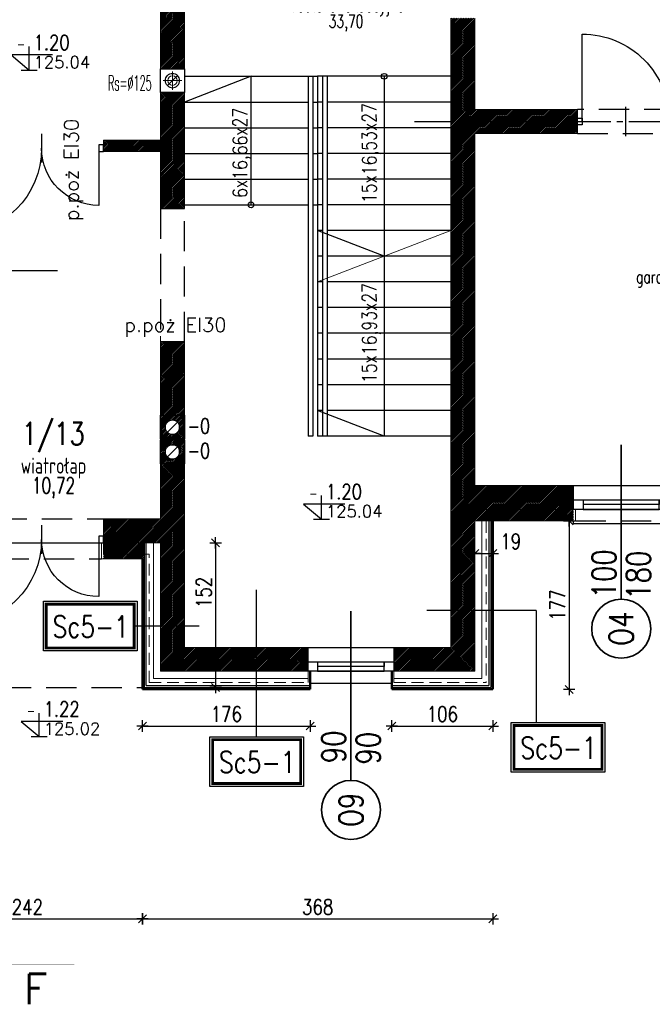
# Model space of a CAD drawing. Header units: inches. Extents: x 27484 to 71626, y -45113 to 39.
# Tile 132 of 256: x 35654 to 36319, y -35293 to -34259. Entities that reach past the tile are written whole.
import ezdxf
from ezdxf.enums import TextEntityAlignment as Align

# ---------------------------------------------------------------- set-up
doc = ezdxf.new("R2010")
doc.units = ezdxf.units.IN
doc.header["$LTSCALE"] = 50
doc.header["$MEASUREMENT"] = 0
for name, pattern in [('CENTER2', [1.125, 0.75, -0.125, 0.125, -0.125]), ('DASHED', [0.75, 0.5, -0.25]), ('DASHED2', [9.525, 6.35, -3.175])]:
    doc.linetypes.add(name, pattern=pattern)
for name, color, linetype in [('0-KOTEW-POZ', 7, 'Continuous'), ('0-opis', 2, 'Continuous'), ('A-OS', 7, 'CENTER2'), ('A-rdzenie zelbetowe', 6, 'Continuous'), ('B-IWE', 2, 'Continuous'), ('B-IWE-KAN', 7, 'Continuous'), ('KOTEW-POZ-OPIS', 2, 'Continuous'), ('KOTEW-POZ-OPIS1', 7, 'Continuous'), ('OPISY', 7, 'Continuous'), ('R-DIM', 6, 'Continuous'), ('R-MET-IWE', 2, 'Continuous'), ('R-MET-OKN-OPIS', 7, 'Continuous'), ('R-MET-OKN-OPIS-SYM', 2, 'Continuous'), ('R-MET-POM-OPIS', 7, 'Continuous'), ('R-MET-POM-OPIS-NR', 2, 'Continuous'), ('R-MET-POM-OPIS-POM', 7, 'Continuous'), ('R-MET-POZ', 7, 'Continuous'), ('R-MET-POZ-OPIS', 2, 'Continuous'), ('R-MET-POZ-OPIS1', 7, 'Continuous'), ('R-MET-PRZEK', 5, 'Continuous'), ('R-MET-PRZEK-OPIS', 5, 'Continuous'), ('rz_wentylacja', 10, 'Continuous'), ('S-DRZ-', 7, 'Continuous'), ('S-DRZ-O', 7, 'Continuous'), ('S-DRZ-SKRZYD', 5, 'Continuous'), ('S-DRZ-WEGAR', 7, 'Continuous')]:
    doc.layers.add(name, color=color, linetype=linetype)
for name, color, linetype, lineweight in [('0-OPISY', 165, 'Continuous', 18), ('A-obwiednia proj.', 4, 'Continuous', 50), ('A-okna projektowane', 4, 'Continuous', 30), ('A-proj. styropian', 2, 'BATTING', 9), ('A-PRZERYW', 7, 'DASHED2', 18), ('A-rozbiórka', 8, 'DASHED', 15), ('A-SCIANY', 5, 'Continuous', 18), ('A-WID', 1, 'Continuous', 9), ('A-ść. istn.', 8, 'Continuous', 0), ('B-IWE-KS', 7, 'Continuous', 20), ('mat', 7, 'Continuous', 9), ('pr_opis', 2, 'Continuous', 25), ('R-MET-DRZ', 7, 'Continuous', 15), ('R-MET-OKN', 7, 'Continuous', 35)]:
    doc.layers.add(name, color=color, linetype=linetype, lineweight=lineweight)
doc.styles.add('MET_OKN', font='SIMPLEX.SHX')
doc.styles.add('MET_POM', font='simplex.shx')
doc.styles.add('MET_POZ', font='SIMPLEX')
doc.styles.add('MET_PRZEK', font='SIMPLEX.SHX')
doc.styles.add('MM_050', font='romans.shx', dxfattribs={"width": 0.8, "height": 16})
doc.styles.add('ROMANS', font='simplex.shx', dxfattribs={"width": 0.8, "height": 15})
doc.styles.get("Standard").update_dxf_attribs({"font": 'romans.shx'})
doc.styles.add('TOM', font='simplex.shx', dxfattribs={"width": 0.8, "height": 50})
doc.linetypes.add('BATTING', pattern='A,0.0001,-0.1,[134,ltypeshp.shx,S=0.1,R=0,X=-0.1,Y=0],-0.2,[134,ltypeshp.shx,S=0.1,R=180,X=0.1,Y=0],-0.1', length=0.4001)
doc.dimstyles.new('AM100', dxfattribs={"dimtxt": 0.18, "dimasz": 1, "dimexe": 0, "dimexo": 0, "dimgap": 0, "dimtad": 0, "dimdec": 4, "dimdsep": 46, "dimtxsty": 'MM_050', "dimblk1": 'W1', "dimblk2": 'W1', "dimsah": 1, "dimcen": 4, "dimse1": 1, "dimse2": 1, "dimclrd": 256, "dimclre": 256, "dimclrt": 2, "dimadec": 5, "dimazin": 0, "dimtfac": 0.444444, "dimtdec": 4, "dimtix": 1, "dimtmove": 2, "dimatfit": 3, "dimldrblk": 'W1', "dimfxl": 1, "dimtvp": 0.777778, "dimtolj": 1, "dimarcsym": 0})
pattern_1 = [(45, (31560.1443, -34930.5661), (-0.88388348, 0.88388348), [])]

# ---------------------------------------------------------------- blocks, each defined once
blk = doc.blocks.new('D90-L-DL')
at = {"layer": 'S-DRZ-'}
blk.add_arc((-45, 0), 90, 270, 0, dxfattribs=at)
at = {"layer": 'S-DRZ-O'}
blk.add_line((0, 15.1), (0, -15.1), dxfattribs=at)
at = {"layer": 'S-DRZ-SKRZYD'}
blk.add_line((-45, 0), (-45, -90), dxfattribs=at)
at = {"layer": 'S-DRZ-WEGAR'}
for points in [[(-50, -3.5), (-45, -3.5), (-45, 3.5), (-50, 3.5)], [(45, 3.5), (50, 3.5), (50, -3.5), (45, -3.5)]]:
    blk.add_lwpolyline(points, close=True, dxfattribs=at)
blk = doc.blocks.new('M-SEC030')
at = {"layer": 'R-MET-PRZEK'}
blk.add_lwpolyline([(-1.5, 1.5, 0, 0.25, 0), (0, 1.5, 0.015, 0.015, 0), (0.5, 1.5, 0.015, 0.015, 0), (0, 1.5, 0.015, 0.015, 0), (0, 2, 0.015, 0.015, 0), (0, 0, 0, 0, 0)], format="xyseb", dxfattribs=at)
at = {"layer": 'R-MET-PRZEK-OPIS', "style": 'MET_PRZEK'}
blk.add_attdef('PX', text='', height=0.7, dxfattribs=at).set_placement((-0.451, 1.71), align=Align.RIGHT)
blk = doc.blocks.new('A$C788011A3')
at = {"layer": 'S-DRZ-'}
for centre, radius, start, end in [((5, 15.1), 90, 360, 90), ((155, 15.1), 60.1, 90, 180)]:
    blk.add_arc(centre, radius, start, end, dxfattribs=at)
at = {"layer": 'S-DRZ-O'}
blk.add_line((94.9, 0), (94.9, 30.2), dxfattribs=at)
at = {"layer": 'S-DRZ-SKRZYD'}
for p, q in [((5, 15.1), (5, 105.1)), ((155, 15.1), (155, 75.2))]:
    blk.add_line(p, q, dxfattribs=at)
at = {"layer": 'S-DRZ-WEGAR'}
for points in [[(0, 18.6), (5, 18.6), (5, 11.6), (0, 11.6)], [(155, 18.6), (160, 18.6), (160, 11.6), (155, 11.6)]]:
    blk.add_lwpolyline(points, close=True, dxfattribs=at)
blk = doc.blocks.new('MPOM0239')
at = {"layer": 'R-MET-POM-OPIS', "style": 'MET_POM', "width": 0.7}
for tag, p in [('POS', (0, -0.225)), ('ARE', (0, -0.49))]:
    blk.add_attdef(tag, text='', height=0.2, dxfattribs=at).set_placement(p, align=Align.CENTER)
at = {"layer": 'R-MET-POM-OPIS', "style": 'MET_POM', "width": 0.7, "flags": 1}
blk.add_attdef('UNI', (0.246, -0.49), '', height=0.2, dxfattribs=at)
at = {"layer": 'R-MET-POM-OPIS-NR', "style": 'MET_POM', "width": 0.8}
blk.add_attdef('NR', text='', height=0.2, dxfattribs=at).set_placement((-0.003, 0.269), align=Align.CENTER)
at = {"layer": 'R-MET-POM-OPIS-POM', "style": 'MET_POM', "width": 0.7}
blk.add_attdef('POM', text='', height=0.2, dxfattribs=at).set_placement((0, 0.022), align=Align.CENTER)
blk = doc.blocks.new('M-POZ10')
at = {"layer": '0-KOTEW-POZ'}
blk.add_line((-0.133, 0), (0.133, 0), dxfattribs=at)
blk.add_lwpolyline([(0.392, 0.253), (-0.3, 0.253), (0, 0), (0, 0.393)], dxfattribs=at)
at = {"layer": 'KOTEW-POZ-OPIS', "style": 'MET_POZ', "width": 0.6}
blk.add_attdef('+/-', text='', height=0.2, dxfattribs=at).set_placement((-0.068, 0.334), align=Align.RIGHT)
at = {"layer": 'KOTEW-POZ-OPIS', "style": 'MET_POZ', "width": 0.8}
blk.add_attdef('H', (0.075, 0.334), '', height=0.25, dxfattribs=at)
at = {"layer": 'KOTEW-POZ-OPIS1', "style": 'MET_POZ', "oblique": 5, "width": 0.8}
blk.add_attdef('TXT', text='', height=0.2, dxfattribs=at).set_placement((0.075, 0.629), align=Align.CENTER)
at = {"layer": 'KOTEW-POZ-OPIS1', "style": 'MET_POZ'}
blk.add_attdef('XH', (0.075, 0.031), '', height=0.2, dxfattribs=at)
blk = doc.blocks.new('IWE0W')
at = {"layer": 'B-IWE-KAN'}
blk.add_lwpolyline([(0.854, 0.854, -1), (0.146, 0.146), (0.854, 0.854, 1), (0.146, 0.146)], format="xyb", dxfattribs=at)
blk = doc.blocks.new('IWE0W011')
at = {"layer": 'B-IWE'}
blk.add_lwpolyline([(0, 0), (25, 0), (25, 25), (0, 25), (0, 0)], dxfattribs=at)
at = {"xscale": 15, "yscale": 15, "zscale": 15}
blk.add_blockref('IWE0W', (5, 5), dxfattribs=at)
at = {"layer": 'R-MET-IWE', "width": 0.75}
blk.add_attdef('NR', text='', height=9.5, dxfattribs=at).set_placement((12.5, 37), align=Align.MIDDLE)
blk = doc.blocks.new('IWE-KS')
at = {"layer": 'B-IWE-KS'}
for p, q in [((9.7, 0), (-9.7, 0)), ((0, -9.7), (0, 9.7))]:
    blk.add_line(p, q, dxfattribs=at)
blk.add_circle((0, 0), 5, dxfattribs=at)
at = {"layer": 'R-MET-IWE', "oblique": -180, "text_generation_flag": 6, "width": 0.464286}
blk.add_attdef('NR', text='', height=14.1, rotation=180, dxfattribs=at).set_placement((19.9, -0.1), align=Align.MIDDLE)
blk = doc.blocks.new('MET-OK')
at = {"layer": 'R-MET-OKN'}
blk.add_lwpolyline([(0, -42.9), (0, 42.9, 0.581818)], format="xyb", dxfattribs=at)
blk.add_circle((0, 66.1), 23.2, dxfattribs=at)
at = {"layer": 'R-MET-OKN-OPIS', "style": 'MET_OKN', "width": 0.8}
for tag, p in [('SO', (-4.22, 40.66)), ('HO', (22.97, 40.66))]:
    blk.add_attdef(tag, text='', height=18.75, rotation=90, dxfattribs=at).set_placement(p, align=Align.RIGHT)
at = {"layer": 'R-MET-OKN-OPIS-SYM', "style": 'MET_OKN', "width": 0.8}
blk.add_attdef('SYM', text='', height=18.75, rotation=90, dxfattribs=at).set_placement((9.38, 66.1), align=Align.CENTER)
blk = doc.blocks.new('W1')
for p, q in [((-6, 0), (6, 0)), ((-4.2, -4.2), (4.2, 4.2)), ((0, 6), (0, -6))]:
    blk.add_line(p, q)
blk = doc.blocks.new('*D154')
at = {"layer": 'Defpoints', "color": 0, "ltscale": 0.1, "transparency": 16777216}
for p in [(35783.5, -34960.1), (36151.5, -34960.1), (36151.5, -35203.1)]:
    blk.add_point(p, dxfattribs=at)
at = {"layer": 'R-DIM', "lineweight": -2, "ltscale": 0.1, "transparency": 16777216}
blk.add_line((35784.5, -35203.1), (36150.5, -35203.1), dxfattribs=at)
for p, rotation in [((35783.5, -35203.1), 179.9999999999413), ((36151.5, -35203.1), 359.9999999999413)]:
    blk.add_blockref('W1', p, dxfattribs=dict(at, rotation=rotation))
at = {"layer": 'R-DIM', "color": 2, "ltscale": 0.1, "transparency": 16777216, "insert": (35967.5, -35190.7), "char_height": 16, "attachment_point": 5, "style": 'MM_050'}
blk.add_mtext('\\A1;368', dxfattribs=at)
blk = doc.blocks.new('*D155')
at = {"layer": 'Defpoints', "color": 0, "ltscale": 0.1, "transparency": 16777216}
for p in [(36149.5, -34785.1), (36149.5, -34962.1), (36231.9, -34962.1)]:
    blk.add_point(p, dxfattribs=at)
at = {"layer": 'R-DIM', "lineweight": -2, "ltscale": 0.1, "transparency": 16777216}
blk.add_line((36231.9, -34786.1), (36231.9, -34961.1), dxfattribs=at)
for p, rotation in [((36231.9, -34785.1), 89.99999999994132), ((36231.9, -34962.1), 269.9999999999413)]:
    blk.add_blockref('W1', p, dxfattribs=dict(at, rotation=rotation))
at = {"layer": 'R-DIM', "color": 2, "ltscale": 0.1, "transparency": 16777216, "insert": (36219.4, -34873.6), "char_height": 16, "attachment_point": 5, "rotation": 90, "style": 'MM_050'}
blk.add_mtext('\\A1;177', dxfattribs=at)
blk = doc.blocks.new('*D157')
at = {"layer": 'Defpoints', "color": 0, "ltscale": 0.1, "transparency": 16777216}
for p in [(35785.5, -34808.1), (35785.5, -34960.1), (35860.3, -34960.1)]:
    blk.add_point(p, dxfattribs=at)
at = {"layer": 'R-DIM', "lineweight": -2, "ltscale": 0.1, "transparency": 16777216}
blk.add_line((35860.3, -34809.1), (35860.3, -34959.1), dxfattribs=at)
for p, rotation in [((35860.3, -34808.1), 89.99999999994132), ((35860.3, -34960.1), 269.9999999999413)]:
    blk.add_blockref('W1', p, dxfattribs=dict(at, rotation=rotation))
at = {"layer": 'R-DIM', "color": 2, "ltscale": 0.1, "transparency": 16777216, "insert": (35847.9, -34860.3), "char_height": 16, "attachment_point": 5, "rotation": 90, "style": 'MM_050'}
blk.add_mtext('\\A1;152', dxfattribs=at)
blk = doc.blocks.new('*D180')
at = {"layer": 'Defpoints', "color": 0, "ltscale": 0.1, "transparency": 16777216}
for p in [(35541.5, -34960.1), (35783.5, -34960.1), (35783.5, -35203.1)]:
    blk.add_point(p, dxfattribs=at)
at = {"layer": 'R-DIM', "lineweight": -2, "ltscale": 0.1, "transparency": 16777216}
blk.add_line((35542.5, -35203.1), (35782.5, -35203.1), dxfattribs=at)
for p, rotation in [((35541.5, -35203.1), 179.9999999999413), ((35783.5, -35203.1), 359.9999999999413)]:
    blk.add_blockref('W1', p, dxfattribs=dict(at, rotation=rotation))
at = {"layer": 'R-DIM', "color": 2, "ltscale": 0.1, "transparency": 16777216, "insert": (35662.5, -35190.7), "char_height": 16, "attachment_point": 5, "style": 'MM_050'}
blk.add_mtext('\\A1;242', dxfattribs=at)
blk = doc.blocks.new('*D181')
at = {"layer": 'Defpoints', "color": 0, "ltscale": 0.1, "transparency": 16777216}
for p in [(35783.5, -34960.1), (35959.5, -34960.1), (35959.5, -35000.6)]:
    blk.add_point(p, dxfattribs=at)
at = {"layer": 'R-DIM', "lineweight": -2, "ltscale": 0.1, "transparency": 16777216}
blk.add_line((35784.5, -35000.6), (35958.5, -35000.6), dxfattribs=at)
for p, rotation in [((35783.5, -35000.6), 179.9999999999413), ((35959.5, -35000.6), 359.9999999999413)]:
    blk.add_blockref('W1', p, dxfattribs=dict(at, rotation=rotation))
at = {"layer": 'R-DIM', "color": 2, "ltscale": 0.1, "transparency": 16777216, "insert": (35871.5, -34988.1), "char_height": 16, "attachment_point": 5, "style": 'MM_050'}
blk.add_mtext('\\A1;176', dxfattribs=at)
blk = doc.blocks.new('*D182')
at = {"layer": 'Defpoints', "color": 0, "ltscale": 0.1, "transparency": 16777216}
for p in [(36045.5, -34960.1), (36151.5, -34960.1), (36151.5, -35000.6)]:
    blk.add_point(p, dxfattribs=at)
at = {"layer": 'R-DIM', "lineweight": -2, "ltscale": 0.1, "transparency": 16777216}
blk.add_line((36046.5, -35000.6), (36150.5, -35000.6), dxfattribs=at)
for p, rotation in [((36045.5, -35000.6), 179.9999999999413), ((36151.5, -35000.6), 359.9999999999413)]:
    blk.add_blockref('W1', p, dxfattribs=dict(at, rotation=rotation))
at = {"layer": 'R-DIM', "color": 2, "ltscale": 0.1, "transparency": 16777216, "insert": (36098.5, -34988.1), "char_height": 16, "attachment_point": 5, "style": 'MM_050'}
blk.add_mtext('\\A1;106', dxfattribs=at)
blk = doc.blocks.new('*D229')
at = {"layer": 'Defpoints', "color": 0, "ltscale": 0.1, "transparency": 16777216}
for p in [(36132.5, -34826.6), (36151.5, -34819.2), (36151.5, -34826.6)]:
    blk.add_point(p, dxfattribs=at)
at = {"layer": 'R-DIM', "lineweight": -2, "ltscale": 0.1, "transparency": 16777216}
blk.add_line((36133.5, -34819.2), (36150.5, -34819.2), dxfattribs=at)
at = {"layer": 'R-DIM', "lineweight": -2, "ltscale": 0.1, "transparency": 16777216, "rotation": 180}
blk.add_blockref('W1', (36132.5, -34819.2), dxfattribs=at)
at = {"layer": 'R-DIM', "lineweight": -2, "ltscale": 0.1, "transparency": 16777216}
blk.add_blockref('W1', (36151.5, -34819.2), dxfattribs=at)
at = {"layer": 'R-DIM', "color": 2, "ltscale": 0.1, "transparency": 16777216, "insert": (36170.4, -34806.7), "char_height": 16, "attachment_point": 5, "style": 'MM_050'}
blk.add_mtext('\\A1;19', dxfattribs=at)

msp = doc.modelspace()

# ---------------------------------------------------------------- hatches: boundary and pattern name
at = {"layer": 'A-ść. istn.', "ltscale": 0.1}
h = msp.add_hatch(dxfattribs=at)
h.set_pattern_fill('ANSI31', color=256, scale=10)
h.set_pattern_definition(pattern_1)
h.paths.add_polyline_path([(35802.48246, -33847.06607), (35814.98246, -33847.06607), (35814.98246, -33843.06607), (35792.48246, -33843.06607), (35792.48246, -33911.21766), (35802.48246, -33911.21766)])
h.paths.add_polyline_path([(35814.98246, -33887.06607), (35802.48246, -33887.06607), (35802.48246, -33911.21766), (35814.98246, -33911.21766)], flags=17)
h.paths.add_polyline_path([(35827.48246, -33887.06607), (35814.98246, -33887.06607), (35814.98246, -33911.21766), (35827.48246, -33911.21766)])
h.paths.add_polyline_path([(35827.48246, -33911.21766), (35814.98246, -33911.21766), (35814.98246, -34065.56607), (36104.98246, -34065.56607), (36104.98246, -34053.06607), (35949.48246, -34053.06607), (35949.48246, -34048.06607), (35937.48246, -34048.06607), (35937.48246, -34053.06607), (35827.48246, -34053.06607), (35827.48246, -34013.06607), (35937.48246, -34013.06607), (35937.48246, -34018.06607), (35949.48246, -34018.06607), (35949.48246, -34001.06607), (35827.48246, -34001.06607)])
h.paths.add_polyline_path([(35814.98246, -33911.21766), (35802.48246, -33911.21766), (35802.48246, -34053.06607), (35712.48246, -34053.06607), (35712.48246, -34065.56607), (35814.98246, -34065.56607)])
h.paths.add_polyline_path([(35802.48246, -33911.21766), (35792.48246, -33911.21766), (35792.48246, -34043.06607), (35673.48246, -34043.06607), (35673.48246, -34065.56607), (35677.48246, -34065.56607), (35677.48246, -34053.06607), (35712.48246, -34053.06607), (35802.48246, -34053.06607)])
h.paths.add_polyline_path([(35814.98246, -34065.56607), (35712.48246, -34065.56607), (35712.48246, -34078.06607), (35802.48246, -34078.06607), (35802.48246, -34085.06607), (35802.48246, -34270.56607), (35814.98246, -34270.56607)])
h.paths.add_polyline_path([(36043.90347, -34113.06607), (35827.48246, -34113.06607), (35827.48246, -34078.06607), (36104.98246, -34078.06607), (36104.98246, -34065.56607), (35814.98246, -34065.56607), (35814.98246, -34270.56607), (35827.48246, -34270.56607), (35827.48246, -34260.06607), (35827.48246, -34125.06607), (36037.32214, -34125.06607)])
h = msp.add_hatch(dxfattribs=at)
h.set_pattern_fill('ANSI31', color=256, scale=10)
h.set_pattern_definition(pattern_1)
h.paths.add_polyline_path([(36119.98246, -34270.56607), (36107.48246, -34270.56607), (36107.48246, -34365.56607), (36119.98246, -34365.56607)])
h.paths.add_polyline_path([(36132.48246, -34270.56607), (36119.98246, -34270.56607), (36119.98246, -34365.56607), (36240.48246, -34365.56607), (36240.48246, -34361.99607), (36240.48246, -34353.06607), (36132.48246, -34353.06607)])
h.paths.add_polyline_path([(36119.98246, -34257.06607), (36116.41246, -34257.06607), (36107.48246, -34257.06607), (36107.48246, -34270.56607), (36119.98246, -34270.56607)])
h.paths.add_polyline_path([(36132.48246, -34257.06607), (36119.98246, -34257.06607), (36119.98246, -34270.56607), (36132.48246, -34270.56607)])
h = msp.add_hatch(dxfattribs=at)
h.set_pattern_fill('ANSI31', color=256, scale=10)
h.set_pattern_definition(pattern_1)
h.paths.add_polyline_path([(35827.48246, -34270.56607), (35814.98246, -34270.56607), (35814.98246, -34310.06607), (35827.48246, -34310.06607)])
h.paths.add_polyline_path([(35814.98246, -34270.56607), (35802.48246, -34270.56607), (35802.48246, -34310.06607), (35814.98246, -34310.06607)])
h.paths.add_polyline_path([(35814.98246, -34335.06607), (35802.48246, -34335.06607), (35802.48246, -34385.06607), (35742.48246, -34385.06607), (35742.48246, -34397.06607), (35802.48246, -34397.06607), (35802.48246, -34422.06607), (35814.98246, -34422.06607)])
h.paths.add_polyline_path([(35827.48246, -34335.06607), (35814.98246, -34335.06607), (35814.98246, -34422.06607), (35827.48246, -34422.06607)])
h = msp.add_hatch(dxfattribs=at)
h.set_pattern_fill('ANSI31', color=256, scale=10)
h.set_pattern_definition(pattern_1)
h.paths.add_polyline_path([(36119.98246, -34760.56607), (36107.48246, -34760.56607), (36107.48246, -34831.00336), (36119.98246, -34831.00336)])
h.paths.add_polyline_path([(36236.48513, -34763.06607), (36236.48513, -34760.56607), (36119.98246, -34760.56607), (36119.98246, -34831.00336), (36132.48246, -34831.00336), (36132.48246, -34785.06607), (36236.48513, -34785.06607)])
h.paths.add_polyline_path([(36236.48513, -34748.06607), (36132.48246, -34748.06607), (36132.48246, -34378.06607), (36240.48246, -34378.06607), (36240.48246, -34365.56607), (36119.98246, -34365.56607), (36119.98246, -34760.56607), (36236.48513, -34760.56607)])
h.paths.add_polyline_path([(36119.98246, -34365.56607), (36107.48246, -34365.56607), (36107.48246, -34760.56607), (36119.98246, -34760.56607)])
h.paths.add_polyline_path([(36361.48513, -34748.06607), (36336.48513, -34748.06607), (36336.48513, -34760.56607), (36361.48513, -34760.56607)])
h.paths.add_polyline_path([(36361.48513, -34760.56607), (36336.48513, -34760.56607), (36336.48513, -34773.06607), (36361.48513, -34773.06607)])
h.paths.add_polyline_path([(36548.37026, -34748.06607), (36461.48513, -34748.06607), (36461.48513, -34760.56607), (36548.37026, -34760.56607)])
h.paths.add_polyline_path([(36548.37026, -34760.56607), (36461.48513, -34760.56607), (36461.48513, -34773.06607), (36548.37026, -34773.06607)])
h.paths.add_polyline_path([(36624.98246, -34760.56607), (36548.37026, -34760.56607), (36548.37026, -34773.06607), (36624.98246, -34773.06607)])
h.paths.add_polyline_path([(36624.98246, -34705.06607), (36621.41246, -34705.06607), (36612.48246, -34705.06607), (36612.48246, -34748.06607), (36548.37026, -34748.06607), (36548.37026, -34760.56607), (36624.98246, -34760.56607)])
h.paths.add_polyline_path([(36637.48246, -34705.06607), (36624.98246, -34705.06607), (36624.98246, -34760.56607), (36637.48513, -34760.56607), (36637.48513, -34748.06607), (36637.48246, -34748.06607)])
h.paths.add_polyline_path([(36637.48513, -34763.06607), (36637.48513, -34760.56607), (36624.98246, -34760.56607), (36624.98246, -34773.06607), (36637.48513, -34773.06607)])
h.paths.add_polyline_path([(36687.48513, -34748.06607), (36637.48513, -34748.06607), (36637.48513, -34760.56607), (36687.48513, -34760.56607)])
h.paths.add_polyline_path([(36737.48513, -34748.06607), (36687.48513, -34748.06607), (36687.48513, -34760.56607), (36737.48513, -34760.56607)])
h = msp.add_hatch(dxfattribs=at)
h.set_pattern_fill('ANSI31', color=256, scale=10)
h.set_pattern_definition(pattern_1)
h.paths.add_polyline_path([(35814.98246, -34457.06607), (35827.48246, -34457.06607), (35827.48246, -34422.06607), (35814.98246, -34422.06607)])
h.paths.add_polyline_path([(35802.48246, -34457.06607), (35814.98246, -34457.06607), (35814.98246, -34422.06607), (35802.48246, -34422.06607)])
h.paths.add_polyline_path([(35802.48246, -34632.06607), (35814.98246, -34632.06607), (35814.98246, -34597.06607), (35802.48246, -34597.06607)])
h.paths.add_polyline_path([(35814.98246, -34632.06607), (35827.48246, -34632.06607), (35827.48246, -34597.06607), (35814.98246, -34597.06607)])
h.paths.add_polyline_path([(35780.98574, -34421.43483), (35800.05717, -34421.43483), (35800.05717, -34434.93483), (35780.98574, -34434.93483)], flags=9)
h = msp.add_hatch(dxfattribs=at)
h.set_pattern_fill('ANSI31', color=256, scale=10)
h.set_pattern_definition(pattern_1)
h.paths.add_polyline_path([(35827.48246, -34632.06607), (35814.98246, -34632.06607), (35814.98246, -34674.06607), (35827.48246, -34674.06607)])
h.paths.add_polyline_path([(35814.98246, -34632.06607), (35802.48246, -34632.06607), (35802.48246, -34674.06607), (35814.98246, -34674.06607)])
h.paths.add_polyline_path([(35814.98246, -34679.06607), (35814.98246, -34674.06607), (35802.48246, -34674.06607), (35802.48246, -34699.06607), (35814.98246, -34699.06607), (35814.98246, -34694.06607, -0.1989123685), (35809.67916, -34691.86937, -0.6681786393)])
h.paths.add_polyline_path([(35827.48246, -34674.06607), (35814.98246, -34674.06607), (35814.98246, -34679.06607, -0.1989123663), (35820.28576, -34681.26277, -0.6681786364), (35814.98246, -34694.06607), (35814.98246, -34699.06607), (35827.48246, -34699.06607)])
h.paths.add_polyline_path([(35827.48246, -34700.06607), (35814.98246, -34700.06607), (35814.98246, -34705.06607, -0.1989123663), (35820.28576, -34707.26277, -0.6681786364), (35814.98246, -34720.06607), (35814.98246, -34725.06607), (35827.48246, -34725.06607)])
h.paths.add_polyline_path([(35814.98246, -34700.06607), (35802.48246, -34700.06607), (35802.48246, -34725.06607), (35814.98246, -34725.06607), (35814.98246, -34720.06607, -0.1989123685), (35809.67916, -34717.86937, -0.6681786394), (35814.98246, -34705.06607)])
h = msp.add_hatch(dxfattribs=at)
h.set_pattern_fill('ANSI31', color=256, scale=10)
h.set_pattern_definition(pattern_1)
h.paths.add_polyline_path([(35814.98246, -34725.06607), (35802.48246, -34725.06607), (35802.48246, -34756.06022), (35814.98246, -34767.08269)])
h.paths.add_polyline_path([(35827.48246, -34725.06607), (35814.98246, -34725.06607), (35814.98246, -34767.08269), (35827.48246, -34778.10516)])
h.paths.add_polyline_path([(35827.48246, -34778.10516), (35814.98246, -34767.08269), (35814.98246, -34895.64342), (35827.48246, -34895.64342)])
h.paths.add_polyline_path([(35814.98246, -34895.64342), (35802.48246, -34895.64342), (35802.48246, -34930.56607), (35814.98246, -34930.56607)])
h.paths.add_polyline_path([(35814.98246, -34930.56607), (35802.48246, -34930.56607), (35802.48246, -34943.06607), (35814.98246, -34943.06607)])
h.paths.add_polyline_path([(35864.10756, -34930.56607), (35814.98246, -34930.56607), (35814.98246, -34943.06607), (35864.10759, -34943.06607)])
h.paths.add_polyline_path([(35864.10752, -34918.06607), (35827.48246, -34918.06607), (35827.48246, -34895.64342), (35814.98246, -34895.64342), (35814.98246, -34930.56607), (35864.10756, -34930.56607)])
h.paths.add_polyline_path([(35957.48513, -34918.06607), (35864.10752, -34918.06607), (35864.10756, -34930.56607), (35957.48513, -34930.56607)])
h.paths.add_polyline_path([(35957.48513, -34930.56607), (35864.10756, -34930.56607), (35864.10759, -34943.06607), (35957.48513, -34943.06607)])
h.paths.add_polyline_path([(35802.48246, -34808.06607), (35802.48246, -34825.06607), (35802.48246, -34895.64342), (35814.98246, -34895.64342), (35814.98246, -34767.08269), (35802.48246, -34756.06022), (35802.48246, -34783.06607), (35742.48246, -34783.06607), (35742.48246, -34825.06607), (35785.48246, -34825.06607), (35785.48246, -34808.06607)])
h = msp.add_hatch(dxfattribs=at)
h.set_pattern_fill('ANSI31', color=256, scale=10)
h.set_pattern_definition(pattern_1)
h.paths.add_polyline_path([(36119.98246, -34831.00336), (36107.48246, -34831.00336), (36107.48246, -34918.06607), (36047.48513, -34918.06607), (36047.48513, -34930.56607), (36119.98246, -34930.56607)])
h.paths.add_polyline_path([(36132.48246, -34831.00336), (36119.98246, -34831.00336), (36119.98246, -34930.56607), (36132.48246, -34930.56607)])
h.paths.add_polyline_path([(36119.98246, -34930.56607), (36047.48513, -34930.56607), (36047.48513, -34943.06607), (36119.98246, -34943.06607)])
h.paths.add_polyline_path([(36132.48246, -34930.56607), (36119.98246, -34930.56607), (36119.98246, -34943.06607), (36132.48246, -34943.06607)])

# ---------------------------------------------------------------- linework, layer by layer
at = {"layer": '0-opis', "color": 5, "linetype": 'DASHED', "ltscale": 2}
msp.add_line((35569.17605, -34522), (35716.67605, -34522), dxfattribs=at)
at = {"layer": 'A-obwiednia proj.', "ltscale": 3}
for p, q in [((36151.48246, -34785.06607), (36151.48246, -34962.06607)), ((35783.48246, -34962.06607), (35783.48246, -34825.06607)), ((35959.48513, -34962.06607), (35959.48513, -34943.06607)), ((36045.48513, -34962.06607), (36045.48513, -34943.06607)), ((35783.48246, -34962.06607), (35959.48513, -34962.06607)), ((36045.48513, -34962.06607), (36151.48246, -34962.06607))]:
    msp.add_line(p, q, dxfattribs=at)
at = {"layer": 'A-okna projektowane'}
for points in [[(36236.48513, -34763.06607), (36336.48513, -34763.06607), (36336.48513, -34773.06607), (36236.48513, -34773.06607), (36236.48513, -34763.06607), (36246.48513, -34763.06607), (36246.48513, -34773.06607), (36326.48513, -34773.06607), (36326.48513, -34763.06607), (36326.48513, -34768.06607), (36246.48513, -34768.06607), (36246.48513, -34768.06607), (36246.48513, -34768.06607), (36246.48513, -34768.06607)], [(35957.48513, -34933.06607), (36047.48513, -34933.06607), (36047.48513, -34943.06607), (35957.48513, -34943.06607), (35957.48513, -34933.06607), (35967.48513, -34933.06607), (35967.48513, -34943.06607), (36037.48513, -34943.06607), (36037.48513, -34933.06607), (36037.48513, -34938.06607), (35967.48513, -34938.06607), (35967.48513, -34938.06607), (35967.48513, -34938.06607), (35967.48513, -34938.06607)]]:
    msp.add_lwpolyline(points, dxfattribs=at)
at = {"layer": 'A-OS'}
msp.add_line((36069.37405, -34365.56607), (37492.32432, -34365.56607), dxfattribs=at)
at = {"layer": 'A-proj. styropian', "ltscale": 0.3}
for p in [(36139.98246, -34785.06607), (36047.48513, -34950.56607)]:
    msp.add_line(p, (36139.98246, -34950.56607), dxfattribs=at)
msp.add_lwpolyline([(35957.48513, -34950.56607), (35794.98246, -34950.56607), (35794.98246, -34808.06607)], dxfattribs=at)
at = {"layer": 'A-PRZERYW', "lineweight": -3, "ltscale": 0.1}
for p, q in [((36342.48246, -34353.06607), (36240.48246, -34353.06607)), ((36240.48246, -34378.06607), (36342.48246, -34378.06607)), ((35802.48246, -34457.06607), (35802.48246, -34597.06607)), ((35827.48246, -34597.06607), (35827.48246, -34457.06607)), ((35582.48246, -34783.06607), (35742.48246, -34783.06607)), ((36238.48513, -34785.06607), (36735.48513, -34785.06607)), ((35584.48246, -34825.06607), (35740.48246, -34825.06607)), ((35539.48246, -34960.06607), (35785.48246, -34960.06607))]:
    msp.add_line(p, q, dxfattribs=at)
at = {"layer": 'A-rdzenie zelbetowe', "ltscale": 0.1}
for points in [[(35802.48246, -34457.06607), (35827.48246, -34457.06607), (35827.48246, -34422.06607), (35802.48246, -34422.06607)], [(35802.48246, -34632.06607), (35827.48246, -34632.06607), (35827.48246, -34597.06607), (35802.48246, -34597.06607)]]:
    msp.add_lwpolyline(points, close=True, dxfattribs=at)
at = {"layer": 'A-rozbiórka', "ltscale": 0.5}
for p, q in [((36144.48246, -34785.06607), (36144.48246, -34955.06607)), ((35790.48246, -34955.06607), (35957.48513, -34955.06607)), ((36047.48513, -34955.06607), (36144.48246, -34955.06607))]:
    msp.add_line(p, q, dxfattribs=at)
msp.add_lwpolyline([(35790.48246, -34955.06607), (35790.48246, -34820.06607), (35742.48246, -34820.06607)], dxfattribs=at)
at = {"layer": 'A-SCIANY', "ltscale": 3}
for p, q in [((35802.48246, -34085.06607), (35802.48246, -34385.06607)), ((35827.48246, -34457.06607), (35827.48246, -34125.06607)), ((36107.48246, -34918.06607), (36107.48246, -34257.06607)), ((36132.48246, -34257.06607), (36132.48246, -34353.06607)), ((35827.48246, -34260.06607), (35827.48246, -34457.06607)), ((36132.48246, -34353.06607), (36240.48246, -34353.06607)), ((36240.48246, -34353.06607), (36240.48246, -34378.06607)), ((36132.48246, -34378.06607), (36240.48246, -34378.06607)), ((36132.48246, -34378.06607), (36132.48246, -34748.06607)), ((35742.48246, -34385.06607), (35802.48246, -34385.06607)), ((35742.48246, -34397.06607), (35742.48246, -34385.06607)), ((35742.48246, -34397.06607), (35780.48246, -34397.06607)), ((35802.48246, -34397.06607), (35742.48246, -34397.06607)), ((35802.48246, -34397.06607), (35802.48246, -34457.06607)), ((35827.48246, -34457.06607), (35802.48246, -34457.06607)), ((36107.48246, -34480.06607), (35967.48246, -34534.06607)), ((35802.48246, -34591.06607), (35802.48246, -34597.06607)), ((35802.48246, -34783.06607), (35802.48246, -34597.06607)), ((35802.48246, -34597.06607), (35827.48246, -34597.06607)), ((35827.48246, -34696.06607), (35827.48246, -34597.06607)), ((35827.48246, -34597.06607), (35827.48246, -34918.06607)), ((36132.48246, -34748.06607), (36236.48513, -34748.06607)), ((36236.48513, -34773.06607), (36236.48513, -34748.06607)), ((36238.48513, -34785.06607), (36238.48513, -34773.06607)), ((35742.48246, -34783.06607), (35802.48246, -34783.06607)), ((35742.48246, -34783.06607), (35742.48246, -34808.06607)), ((36149.48246, -34785.06607), (36238.48513, -34785.06607)), ((35740.48246, -34808.06607), (35740.48246, -34825.06607)), ((35785.48246, -34825.06607), (35740.48246, -34825.06607)), ((35827.48246, -34918.06607), (35957.48513, -34918.06607)), ((35957.48513, -34943.06607), (35957.48513, -34918.06607)), ((36047.48513, -34918.06607), (36107.48246, -34918.06607)), ((36047.48513, -34943.06607), (36047.48513, -34918.06607))]:
    msp.add_line(p, q, dxfattribs=at)
for points in [[(35802.48246, -34385.06607), (35802.48246, -34260.06607)], [(35802.48246, -34457.06607), (35802.48246, -34397.06607)]]:
    msp.add_lwpolyline(points, dxfattribs=at)
at = {"layer": 'A-WID', "lineweight": -2}
for p, q in [((35827.48246, -34318.06607), (35967.48246, -34318.06607)), ((35897.48246, -34318.06607), (35827.48246, -34345.06607)), ((35897.48246, -34453.06607), (35897.48246, -34318.06607)), ((35957.48246, -34318.06607), (35957.48246, -34696.06607)), ((35962.48246, -34318.06607), (35962.48246, -34696.06607)), ((35967.48246, -34318.06607), (35967.48246, -34696.06607)), ((36107.48246, -34318.06607), (35967.48246, -34318.06607)), ((35972.48246, -34318.06607), (35972.48246, -34696.06607)), ((35977.48246, -34318.06607), (35977.48246, -34696.06607)), ((36037.48246, -34318.06607), (36037.48246, -34507.06607)), ((35827.48246, -34345.06607), (35957.48246, -34345.06607)), ((35962.48246, -34345.06607), (35967.48246, -34345.06607)), ((35972.48246, -34345.06607), (35967.48246, -34345.06607)), ((36107.48246, -34345.06607), (35977.48246, -34345.06607)), ((35827.48246, -34372.06607), (35957.48246, -34372.06607)), ((35962.48246, -34372.06607), (35967.48246, -34372.06607)), ((35972.48246, -34372.06607), (35967.48246, -34372.06607)), ((36107.48246, -34372.06607), (35977.48246, -34372.06607)), ((35827.48246, -34399.06607), (35957.48246, -34399.06607)), ((35962.48246, -34399.06607), (35967.48246, -34399.06607)), ((35972.48246, -34399.06607), (35967.48246, -34399.06607)), ((36107.48246, -34399.06607), (35977.48246, -34399.06607)), ((35827.48246, -34426.06607), (35957.48246, -34426.06607)), ((35962.48246, -34426.06607), (35967.48246, -34426.06607)), ((35972.48246, -34426.06607), (35967.48246, -34426.06607)), ((36107.48246, -34426.06607), (35977.48246, -34426.06607)), ((35827.48246, -34453.06607), (35957.48246, -34453.06607)), ((35962.48246, -34453.06607), (35967.48246, -34453.06607)), ((35972.48246, -34453.06607), (35967.48246, -34453.06607)), ((36107.48246, -34453.06607), (35977.48246, -34453.06607)), ((36037.48246, -34507.06607), (35967.48246, -34480.06607)), ((35972.48246, -34480.06607), (35967.48246, -34480.06607)), ((36107.48246, -34480.06607), (35977.48246, -34480.06607)), ((35972.48246, -34507.06607), (35967.48246, -34507.06607)), ((36037.48246, -34507.06607), (35977.48246, -34507.06607)), ((36037.48246, -34507.06607), (36037.48246, -34696.06607)), ((36107.48246, -34507.06607), (36037.48246, -34507.06607)), ((35972.48246, -34534.06607), (35967.48246, -34534.06607)), ((36107.48246, -34534.06607), (35977.48246, -34534.06607)), ((35972.48246, -34561.06607), (35967.48246, -34561.06607)), ((36107.48246, -34561.06607), (35977.48246, -34561.06607)), ((35972.48246, -34588.06607), (35967.48246, -34588.06607)), ((36107.48246, -34588.06607), (35977.48246, -34588.06607)), ((35972.48246, -34615.06607), (35967.48246, -34615.06607)), ((36107.48246, -34615.06607), (35977.48246, -34615.06607)), ((35972.48246, -34642.06607), (35967.48246, -34642.06607)), ((36107.48246, -34642.06607), (35977.48246, -34642.06607)), ((36037.48246, -34696.06607), (35967.48246, -34669.06607)), ((35972.48246, -34669.06607), (35967.48246, -34669.06607)), ((36107.48246, -34669.06607), (35977.48246, -34669.06607)), ((35962.48246, -34696.06607), (35957.48246, -34696.06607)), ((36107.48246, -34696.06607), (35967.48246, -34696.06607)), ((36236.48513, -34748.06607), (36336.48513, -34748.06607)), ((36236.48513, -34788.06607), (36236.48513, -34785.06607)), ((36737.48513, -34788.06607), (36236.48513, -34788.06607)), ((35582.48246, -34808.06607), (35742.48246, -34808.06607)), ((35957.48513, -34918.06607), (36047.48513, -34918.06607)), ((36045.48513, -34956.06607), (35959.48513, -34956.06607))]:
    msp.add_line(p, q, dxfattribs=at)
for centre in [(36037.48246, -34318.06607), (35897.48246, -34453.06607)]:
    msp.add_circle(centre, 3, dxfattribs=at)
at = {"layer": 'mat'}
for p, q in [((36132.48246, -34773.06607), (36236.48513, -34773.06607)), ((36132.48246, -34773.06607), (36132.48246, -34943.06607)), ((36149.48246, -34785.06607), (36132.48246, -34785.06607)), ((35742.48246, -34808.06607), (35742.48246, -34820.06607)), ((35802.48246, -34943.06607), (35957.48513, -34943.06607)), ((35957.48513, -34955.06607), (35957.48513, -34943.06607)), ((36047.48513, -34943.06607), (36132.48246, -34943.06607)), ((36047.48513, -34955.06607), (36047.48513, -34943.06607))]:
    msp.add_line(p, q, dxfattribs=at)
at = {"layer": 'mat', "lineweight": -3}
for p, q in [((36147.48246, -34785.06607), (36147.48246, -34958.06607)), ((36149.48246, -34785.06607), (36149.48246, -34960.06607)), ((35785.48246, -34960.06607), (35785.48246, -34808.06607)), ((35787.48246, -34958.06607), (35787.48246, -34808.06607)), ((35785.48246, -34960.06607), (35959.48513, -34960.06607)), ((35787.48246, -34958.06607), (35959.48513, -34958.06607)), ((36045.48513, -34958.06607), (36147.48246, -34958.06607)), ((36045.48513, -34960.06607), (36149.48246, -34960.06607))]:
    msp.add_line(p, q, dxfattribs=at)
at = {"layer": 'mat', "ltscale": 0.1}
for q in [(35742.48246, -34808.06607), (35785.48246, -34820.06607)]:
    msp.add_line((35742.48246, -34820.06607), q, dxfattribs=at)
at = {"layer": 'mat'}
msp.add_lwpolyline([(35802.48246, -34943.06607), (35802.48246, -34808.06607), (35742.48246, -34808.06607)], dxfattribs=at)
at = {"layer": 'pr_opis', "ltscale": 30}
for p, q in [((35903.37481, -35012.00515), (35903.37441, -34857.52193)), ((36197.23746, -34879.18346), (36082.09963, -34879.18346)), ((36197.23746, -34879.18346), (36197.23605, -34997.0595)), ((35843.17194, -34895.64342), (35774.7916, -34895.64126))]:
    msp.add_line(p, q, dxfattribs=at)
for points in [[(35679.26542, -34869.62082), (35777.79242, -34869.62251), (35777.79077, -34921.71904), (35679.26377, -34921.71734)], [(36170.81574, -34997.05904), (36269.34275, -34997.06074), (36269.3411, -35049.15726), (36170.81409, -35049.15557)], [(35854.11131, -35012.0043), (35952.63832, -35012.006), (35952.63667, -35064.10252), (35854.10966, -35064.10083)]]:
    msp.add_lwpolyline(points, close=True, dxfattribs=at)
at = {"layer": 'pr_opis', "ltscale": 30, "const_width": 3}
for points in [[(35682.26532, -34872.62091), (35774.79233, -34872.62242), (35774.79087, -34918.71894), (35682.26386, -34918.71744)], [(36173.81564, -35000.05914), (36266.34265, -35000.06064), (36266.34119, -35046.15717), (36173.81418, -35046.15566)], [(35857.11122, -35015.0044), (35949.63822, -35015.0059), (35949.63676, -35061.10243), (35857.10976, -35061.10092)]]:
    msp.add_lwpolyline(points, close=True, dxfattribs=at)
at = {"layer": 'R-MET-OKN'}
for p, q in [((36286.48513, -34785.06607), (36286.48513, -34705.06607)), ((36002.48513, -34960.06607), (36002.48513, -34880.06607))]:
    msp.add_line(p, q, dxfattribs=at)

# ---------------------------------------------------------------- block references
at = {"layer": '0-opis'}
ref = msp.add_blockref('M-SEC030', (35642.92605, -35182.25944), dxfattribs=dict(at, xscale=45.9375, yscale=45.93750000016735, zscale=45.9375, rotation=180))
ref.add_attrib('PX', 'F', dxfattribs={"layer": 'R-MET-PRZEK-OPIS', "height": 32.15625, "rotation": 0.00000001, "style": 'MET_PRZEK'}).set_placement((35683.56807, -35292.98323), align=Align.RIGHT)
at = {"layer": 'R-MET-DRZ', "extrusion": (0, 0, -1), "xscale": 1.020000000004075, "yscale": 1.020000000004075, "zscale": -1.019999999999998, "rotation": 180}
msp.add_blockref('D90-L-DL', (-36291.48246, -34365.56607), dxfattribs=at)
at = {"layer": 'R-MET-DRZ', "xscale": -1, "rotation": 180}
for p in [(35582.48259, -34378.44732), (35582.48259, -34789.44732)]:
    msp.add_blockref('A$C788011A3', p, dxfattribs=at)
at = {"layer": 'R-MET-IWE'}
ref = msp.add_blockref('IWE-KS', (35814.98246, -34322.56607), dxfattribs=dict(at, zscale=1.25))
ref.add_attrib('NR', 'Rs=%%c125', dxfattribs={"height": 16, "rotation": 180, "text_generation_flag": 6, "width": 0.464286}).set_placement((35770.18201, -34325.11933), align=Align.MIDDLE)
at = {"layer": 'R-MET-OKN'}
ref = msp.add_blockref('MET-OK', (36286.48513, -34810.0895), dxfattribs=dict(at, xscale=-1.336499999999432, yscale=1.336499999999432, zscale=1.3365, rotation=180))
ref.add_attrib('SYM', 'O4', dxfattribs={"layer": 'R-MET-OKN-OPIS-SYM', "height": 25.059375, "rotation": 90, "style": 'MET_OKN', "width": 0.8}).set_placement((36299.01482, -34898.43712), align=Align.CENTER)
ref.add_attrib('SO', '100', dxfattribs={"layer": 'R-MET-OKN-OPIS', "height": 25.059375, "rotation": 90, "style": 'MET_OKN', "width": 0.8}).set_placement((36280.84677, -34815.02536), align=Align.RIGHT)
ref.add_attrib('HO', '180', dxfattribs={"layer": 'R-MET-OKN-OPIS', "height": 25.059375, "rotation": 90, "style": 'MET_OKN', "width": 0.8}).set_placement((36317.18287, -34816.41861), align=Align.RIGHT)
ref = msp.add_blockref('MET-OK', (36002.48513, -35000.40271), dxfattribs=dict(at, xscale=-1.336499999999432, yscale=1.336499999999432, zscale=1.3365, rotation=180))
ref.add_attrib('SYM', 'O9', dxfattribs={"layer": 'R-MET-OKN-OPIS-SYM', "height": 25.059375, "rotation": 90, "style": 'MET_OKN', "width": 0.8}).set_placement((36015.01482, -35088.75033), align=Align.CENTER)
ref.add_attrib('SO', '90', dxfattribs={"layer": 'R-MET-OKN-OPIS', "height": 25.059375, "rotation": 90, "style": 'MET_OKN', "width": 0.8}).set_placement((35996.84677, -35005.33857), align=Align.RIGHT)
ref.add_attrib('HO', '90', dxfattribs={"layer": 'R-MET-OKN-OPIS', "height": 25.059375, "rotation": 90, "style": 'MET_OKN', "width": 0.8}).set_placement((36033.18287, -35006.73183), align=Align.RIGHT)
at = {"layer": 'R-MET-POM-OPIS'}
ref = msp.add_blockref('MPOM0239', (35997.34828, -34251.84223), dxfattribs=dict(at, xscale=67.20000000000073, yscale=67.20000000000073, zscale=67.20000000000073))
ref.add_attrib('NR', '1/14', dxfattribs={"layer": 'R-MET-POM-OPIS-NR', "height": 18.816, "style": 'MET_POM', "width": 0.8}).set_placement((35997.15794, -34226.04599), align=Align.CENTER)
ref.add_attrib('ARE', '33,70', dxfattribs={"height": 13.44, "style": 'MET_POM', "width": 0.7}).set_placement((35997.34828, -34266.96046), align=Align.CENTER)
ref.add_attrib('POM', 'klatka ewakuacyjna', dxfattribs={"layer": 'R-MET-POM-OPIS-POM', "height": 13.44, "style": 'MET_POM', "width": 0.7}).set_placement((35997.34828, -34250.34218), align=Align.CENTER)
ref = msp.add_blockref('MPOM0239', (36357.54719, -34536.91606), dxfattribs=dict(at, xscale=67.20000000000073, yscale=67.20000000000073, zscale=67.20000000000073))
ref.add_attrib('NR', '1/16', dxfattribs={"layer": 'R-MET-POM-OPIS-NR', "height": 18.816, "style": 'MET_POM', "width": 0.8}).set_placement((36357.35685, -34511.11981), align=Align.CENTER)
ref.add_attrib('ARE', '17,76', dxfattribs={"height": 13.44, "style": 'MET_POM', "width": 0.7}).set_placement((36357.54719, -34552.03429), align=Align.CENTER)
ref.add_attrib('POM', 'garderoba męska', dxfattribs={"layer": 'R-MET-POM-OPIS-POM', "height": 13.44, "style": 'MET_POM', "width": 0.7}).set_placement((36357.54719, -34535.41601), align=Align.CENTER)
ref = msp.add_blockref('MPOM0239', (35689.96058, -34737.36827), dxfattribs=dict(at, xscale=84, yscale=84, zscale=84))
ref.add_attrib('NR', '1/13', dxfattribs={"layer": 'R-MET-POM-OPIS-NR', "height": 23.52, "style": 'MET_POM', "width": 0.8}).set_placement((35689.72265, -34705.12296), align=Align.CENTER)
ref.add_attrib('ARE', '10,72', dxfattribs={"height": 16.8, "style": 'MET_POM', "width": 0.7}).set_placement((35689.96058, -34756.26606), align=Align.CENTER)
ref.add_attrib('POM', 'wiatrołap', dxfattribs={"layer": 'R-MET-POM-OPIS-POM', "height": 16.8, "style": 'MET_POM', "width": 0.7}).set_placement((35689.96058, -34735.49321), align=Align.CENTER)
at = {"layer": 'R-MET-POZ'}
ref = msp.add_blockref('M-POZ10', (35664.27854, -34311.46215), dxfattribs=dict(at, xscale=63, yscale=63, zscale=63, rotation=359.9999999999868))
ref.add_attrib('+/-', '-', dxfattribs={"layer": 'R-MET-POZ-OPIS', "height": 12.6, "style": 'MET_POZ', "width": 0.6}).set_placement((35659.97447, -34290.4272), align=Align.RIGHT)
ref.add_attrib('H', '1.20', (35669.01406, -34290.4272), dxfattribs={"layer": 'R-MET-POZ-OPIS', "height": 15.75, "style": 'MET_POZ', "width": 0.8})
ref.add_attrib('XH', '125.04', (35669.01406, -34309.50729), dxfattribs={"layer": 'R-MET-POZ-OPIS1', "height": 12.6, "style": 'MET_POZ'})
ref = msp.add_blockref('M-POZ10', (35971.44755, -34783.32327), dxfattribs=dict(at, xscale=63, yscale=63, zscale=63, rotation=359.9999999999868))
ref.add_attrib('+/-', '-', dxfattribs={"layer": 'R-MET-POZ-OPIS', "height": 12.6, "style": 'MET_POZ', "width": 0.6}).set_placement((35967.14347, -34762.28832), align=Align.RIGHT)
ref.add_attrib('H', '1.20', (35976.18307, -34762.28832), dxfattribs={"layer": 'R-MET-POZ-OPIS', "height": 15.75, "style": 'MET_POZ', "width": 0.8})
ref.add_attrib('XH', '125.04', (35976.18307, -34781.36841), dxfattribs={"layer": 'R-MET-POZ-OPIS1', "height": 12.6, "style": 'MET_POZ'})
ref = msp.add_blockref('M-POZ10', (35674.90457, -35011.72704), dxfattribs=dict(at, xscale=63, yscale=63, zscale=63, rotation=359.9999999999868))
ref.add_attrib('+/-', '-', dxfattribs={"layer": 'R-MET-POZ-OPIS', "height": 12.6, "style": 'MET_POZ', "width": 0.6}).set_placement((35670.6005, -34990.69209), align=Align.RIGHT)
ref.add_attrib('H', '1.22', (35679.64009, -34990.69209), dxfattribs={"layer": 'R-MET-POZ-OPIS', "height": 15.75, "style": 'MET_POZ', "width": 0.8})
ref.add_attrib('XH', '125.02', (35679.64009, -35009.77218), dxfattribs={"layer": 'R-MET-POZ-OPIS1', "height": 12.6, "style": 'MET_POZ'})
at = {"layer": 'rz_wentylacja', "xscale": -1, "rotation": 90}
msp.add_blockref('IWE0W011', (35827.48246, -34310.06607), dxfattribs=at)
at = {"layer": 'rz_wentylacja'}
ref = msp.add_blockref('IWE0W011', (35827.48246, -34674.06607), dxfattribs=dict(at, xscale=-1, rotation=90))
ref.add_attrib('NR', '-0', (35830.67944, -34693.42177), dxfattribs={"layer": 'R-MET-IWE', "height": 16, "width": 0.75})
ref = msp.add_blockref('IWE0W011', (35827.48246, -34700.06607), dxfattribs=dict(at, xscale=-1, rotation=90))
ref.add_attrib('NR', '-0', (35830.67944, -34719.42177), dxfattribs={"layer": 'R-MET-IWE', "height": 16, "width": 0.75})

# ---------------------------------------------------------------- texts
at = {"layer": '0-OPISY', "color": 2, "char_height": 15, "width": 175.0427759, "attachment_point": 1, "rotation": 90.02851314, "style": 'TOM'}
for s, insert in [('6x16,66x27', (35878.34577, -34445.77103)), ('15x16,53x27', (36014.19985, -34451.18974)), ('15x16,93x27', (36014.19985, -34640.18974))]:
    msp.add_mtext(s, dxfattribs=dict(at, insert=insert))
at = {"layer": 'OPISY', "insert": (35701.25878, -34470.11044), "char_height": 15, "width": 746.844025, "attachment_point": 1, "rotation": 90}
msp.add_mtext('p.poż {\\C2;EI30}', dxfattribs=at)
at = {"layer": 'OPISY', "insert": (35764.33338, -34571.64143), "char_height": 15, "width": 746.844025, "attachment_point": 1}
msp.add_mtext('p.poż {\\C2;EI30}', dxfattribs=at)
at = {"layer": 'pr_opis', "char_height": 22.5, "width": 938.3331854, "attachment_point": 8, "rotation": 359.99818662, "style": 'ROMANS'}
for insert in [(35729.05178, -34907.48265), (36220.6021, -35034.92088), (35903.89768, -35049.86614)]:
    msp.add_mtext('Sc5-1', dxfattribs=dict(at, insert=insert))

# ---------------------------------------------------------------- dimensions: what is measured, and where the dimension line sits
at = {"layer": 'R-DIM', "ltscale": 0.1}
dim = msp.add_linear_dim(base=(36231.86963, -34962.06607), p1=(36149.48246, -34785.06607), p2=(36149.48246, -34962.06607), angle=90, dimstyle='AM100', dxfattribs=at)
dim.commit()
dim.dimension.update_dxf_attribs({"geometry": '*D155', "text_midpoint": (36219.42518, -34873.56607)})
dim = msp.add_linear_dim(base=(36151.48246, -34819.15001), p1=(36132.48246, -34826.64061), p2=(36151.48246, -34826.64061), dimstyle='AM100', dxfattribs=at)
dim.commit()
dim.dimension.update_dxf_attribs({"geometry": '*D229', "text_midpoint": (36170.37151, -34806.70557), "dimtype": 160})
dim = msp.add_linear_dim(base=(35860.31153, -34960.06607), p1=(35785.48246, -34808.06607), p2=(35785.48246, -34960.06607), angle=90, dimstyle='AM100', dxfattribs=at)
dim.commit()
dim.dimension.update_dxf_attribs({"geometry": '*D157', "text_midpoint": (35847.86708, -34860.29927), "dimtype": 160})
for base, p1, p2, picture, middle in [((35783.48246, -35203.11647), (35541.48246, -34960.06607), (35783.48246, -34960.06607), '*D180', (35662.48246, -35190.67203)), ((36151.48246, -35203.11647), (35783.48246, -34960.06607), (36151.48246, -34960.06607), '*D154', (35967.48246, -35190.67203))]:
    dim = msp.add_linear_dim(base=base, p1=p1, p2=p2, dimstyle='AM100', dxfattribs=at)
    dim.commit()
    dim.dimension.update_dxf_attribs({"geometry": picture, "text_midpoint": middle})
for base, p1, p2, text, picture, middle in [((35959.48513, -35000.55188), (35783.48246, -34960.06607), (35959.48513, -34960.06607), '176', '*D181', (35871.4838, -34988.10744)), ((36151.48246, -35000.55188), (36045.48513, -34960.06607), (36151.48246, -34960.06607), '106', '*D182', (36098.4838, -34988.10744))]:
    dim = msp.add_linear_dim(base=base, p1=p1, p2=p2, text=text, dimstyle='AM100', dxfattribs=at)
    dim.commit()
    dim.dimension.update_dxf_attribs({"geometry": picture, "text_midpoint": middle})

doc.saveas('drawing.dxf')
